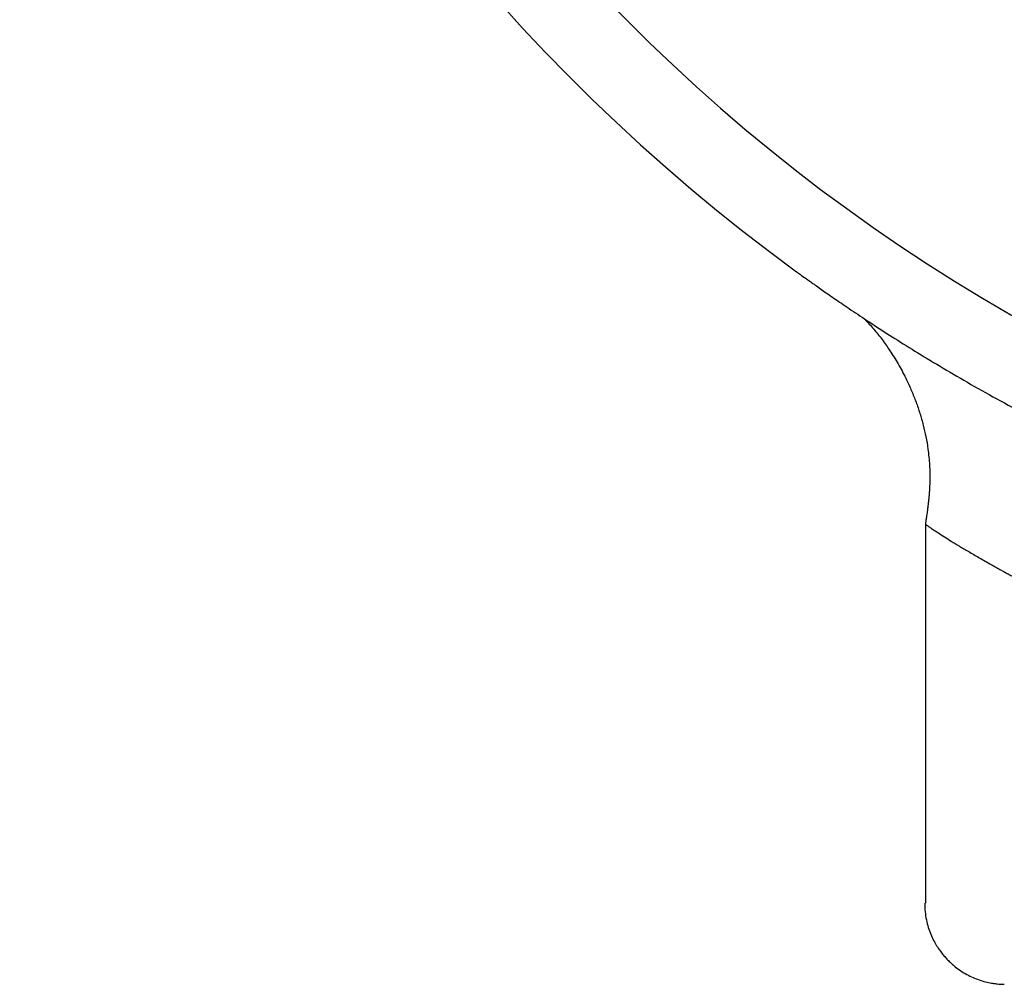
# Model space of a CAD drawing. Header units: millimetres. Extents: x 8 to 767, y 12 to 375.
# Tile 1 of 46: x 30 to 42, y 312 to 324. Entities that reach past the tile are written whole.
import ezdxf

# ---------------------------------------------------------------- set-up
doc = ezdxf.new("R2010")
doc.units = ezdxf.units.MM

msp = doc.modelspace()

# ---------------------------------------------------------------- linework, layer by layer
at = {"color": 7, "linetype": 'Continuous', "lineweight": 30}
msp.add_line((40.879, 317.828), (40.879, 313.066), dxfattribs=at)
for radius, start, end in [(23.753, 106.1413, 233.9075), (22.741, 179.9968, 245.4169)]:
    msp.add_arc((53.255, 340.193), radius, start, end, dxfattribs=at)
for points, knots in [([(39.262, 320.999), (39.265, 320.997), (39.272, 320.992), (39.32, 320.957), (39.398, 320.902), (39.507, 320.824), (39.647, 320.725), (39.82, 320.606), (40.025, 320.467), (40.261, 320.311), (40.527, 320.14), (40.82, 319.958), (41.142, 319.764), (41.492, 319.561), (41.87, 319.35), (42.28, 319.132), (42.722, 318.907), (43.042, 318.756), (43.203, 318.679)], [0, 0, 0, 0, 0.063116, 0.125718, 0.187922, 0.249897, 0.311816, 0.37385, 0.436168, 0.498935, 0.560941, 0.622828, 0.684729, 0.746773, 0.808028, 0.870592, 0.934557, 1, 1, 1, 1]), ([(40.108, 320.413), (40.117, 320.403), (40.144, 320.376), (40.19, 320.326), (40.244, 320.263), (40.297, 320.197), (40.349, 320.13), (40.398, 320.061), (40.467, 319.958), (40.552, 319.82), (40.638, 319.657), (40.707, 319.504), (40.763, 319.363), (40.812, 319.219), (40.854, 319.073), (40.888, 318.924), (40.91, 318.79), (40.924, 318.672), (40.932, 318.573), (40.935, 318.494), (40.936, 318.438), (40.936, 318.401), (40.935, 318.366), (40.934, 318.329), (40.932, 318.289), (40.93, 318.242), (40.926, 318.189), (40.921, 318.135), (40.915, 318.085), (40.91, 318.045), (40.906, 318.014), (40.902, 317.986), (40.898, 317.953), (40.892, 317.912), (40.885, 317.869), (40.881, 317.84), (40.879, 317.828)], [0, 0, 0, 0, 0.014784, 0.042792, 0.073042, 0.103376, 0.133679, 0.163949, 0.194255, 0.265647, 0.337073, 0.391172, 0.445236, 0.499297, 0.553274, 0.607228, 0.662063, 0.69823, 0.7349, 0.767894, 0.78202, 0.795256, 0.80762, 0.819564, 0.833814, 0.850787, 0.870416, 0.890625, 0.90856, 0.924263, 0.933361, 0.942235, 0.953929, 0.968776, 0.986764, 1, 1, 1, 1]), ([(40.879, 317.828), (40.879, 317.828), (40.877, 317.83), (40.884, 317.825), (40.902, 317.812), (40.934, 317.79), (40.98, 317.759), (41.041, 317.719), (41.115, 317.671), (41.204, 317.616), (41.305, 317.554), (41.422, 317.485), (41.556, 317.407), (41.666, 317.344), (41.745, 317.3), (41.784, 317.278), (41.824, 317.255), (41.865, 317.232), (41.908, 317.209), (41.953, 317.184), (42.026, 317.145), (42.132, 317.088), (42.276, 317.012), (42.433, 316.931), (42.556, 316.869), (42.64, 316.827), (42.681, 316.807), (42.717, 316.79), (42.749, 316.774), (42.776, 316.761), (42.803, 316.747), (42.854, 316.723), (42.931, 316.685), (43.04, 316.634), (43.16, 316.577), (43.291, 316.516), (43.435, 316.451), (43.591, 316.382), (43.76, 316.309), (43.943, 316.232), (44.072, 316.178), (44.139, 316.151)], [0, 0, 0, 0, 0.0003892, 0.0417785, 0.0840171, 0.1271232, 0.1711143, 0.2160066, 0.2618155, 0.3058595, 0.3507426, 0.3964755, 0.4430685, 0.4905311, 0.5018487, 0.5133034, 0.5248954, 0.5366249, 0.5484919, 0.5604965, 0.5726388, 0.6067401, 0.6418852, 0.6780755, 0.7153125, 0.7238161, 0.7323725, 0.7409817, 0.746727, 0.7522137, 0.7578699, 0.7636955, 0.7833591, 0.8047384, 0.8278336, 0.8526448, 0.879172, 0.9068959, 0.9362752, 0.9673099, 1, 1, 1, 1]), ([(40.871, 313.066), (40.872, 313.03), (40.874, 312.961), (40.89, 312.859), (40.914, 312.765), (40.946, 312.679), (40.981, 312.602), (41.019, 312.535), (41.057, 312.478), (41.094, 312.429), (41.131, 312.386), (41.169, 312.345), (41.21, 312.307), (41.261, 312.263), (41.324, 312.217), (41.4, 312.172), (41.477, 312.134), (41.555, 312.103), (41.633, 312.08), (41.694, 312.067), (41.734, 312.06), (41.758, 312.057), (41.787, 312.053), (41.825, 312.05), (41.855, 312.049), (41.871, 312.049)], [0, 0, 0, 0, 0.0675589, 0.1325664, 0.1943077, 0.252163, 0.3056202, 0.3542774, 0.3978363, 0.4360894, 0.4707733, 0.5059394, 0.5416841, 0.5779506, 0.6331836, 0.6892248, 0.7444966, 0.7960871, 0.8493963, 0.898393, 0.9131065, 0.9275025, 0.9443571, 0.9685976, 1, 1, 1, 1])]:
    msp.add_open_spline(points, degree=3, knots=knots, dxfattribs=at)

doc.saveas('drawing.dxf')
